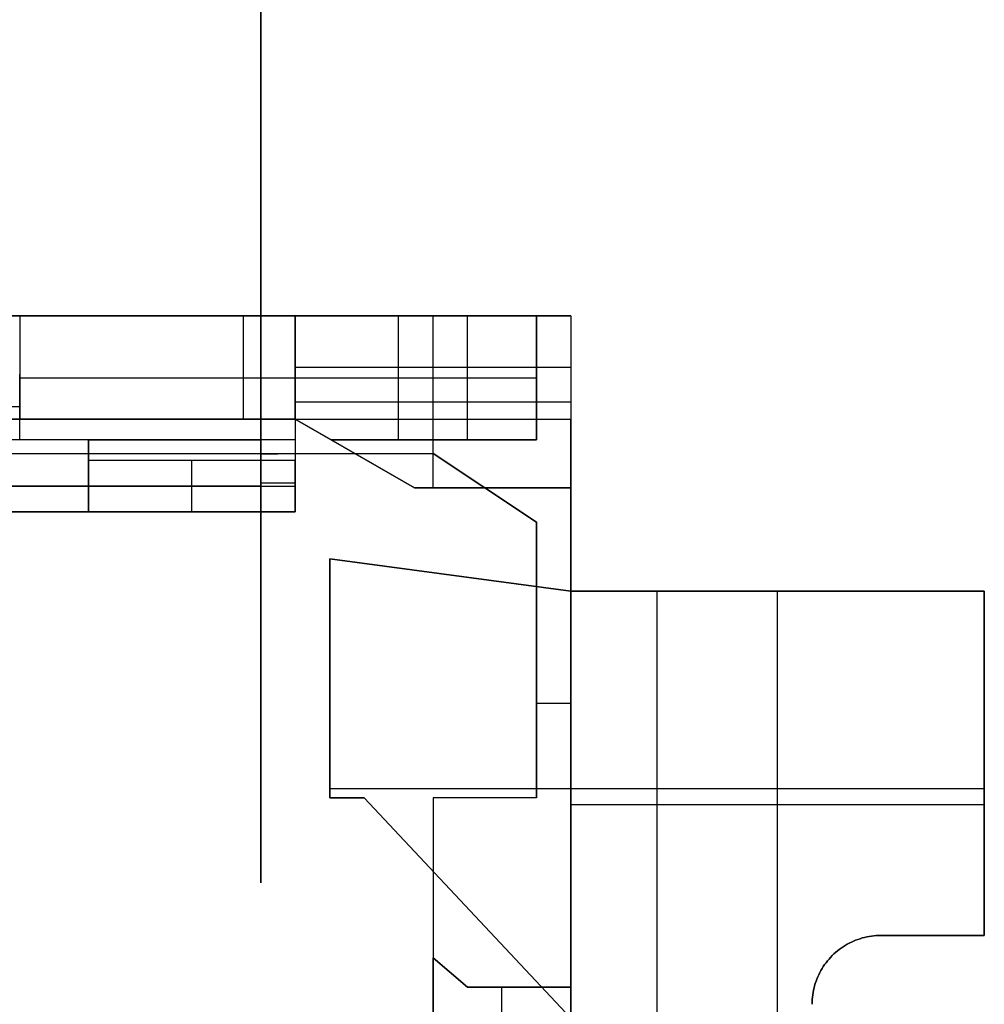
# Model space of a CAD drawing. Header units: millimetres. Extents: x -88 to 88, y -12 to 103.
# Tile 154 of 256: x -27.08 to -25.68, y 5.76 to 7.19. Entities that reach past the tile are written whole.
import ezdxf

# ---------------------------------------------------------------- set-up
doc = ezdxf.new("R2010")
doc.units = ezdxf.units.MM
doc.layers.add('Default', color=7, linetype='Continuous', true_color=0x000000)

msp = doc.modelspace()

# ---------------------------------------------------------------- linework, layer by layer
at = {"layer": 'Default', "color": 254, "true_color": 0xcad1ee}
for points in [[(-26.7342, 7.3766), (-26.7342, 5.9315)], [(-26.7342, 5.9315), (-26.7342, 7.3766)], [(-26.7342, 7.3766), (-26.7342, 5.9315)], [(-26.7342, 6.7552), (-29.3342, 6.7552)], [(-27.4842, 6.7552), (-27.0842, 6.7552)], [(-27.0842, 6.7552), (-27.0842, 6.6052)], [(-27.0842, 6.7552), (-26.4342, 6.7552)], [(-27.0842, 6.7552), (-26.7342, 6.7552)], [(-26.7592, 6.6052), (-26.7592, 6.7552)], [(-26.3342, 6.7552), (-26.7342, 6.7552)], [(-26.7342, 6.7552), (-26.7342, 6.6052)], [(-26.6842, 6.6052), (-26.6842, 6.7552)], [(-26.6842, 6.7552), (-26.2842, 6.7552)], [(-26.2842, 6.7552), (-26.6842, 6.7552)], [(-26.6842, 6.7552), (-26.6842, 6.6052)], [(-26.6842, 6.7552), (-26.2842, 6.7552)], [(-26.5342, 6.5752), (-26.5342, 6.7552)], [(-26.4842, 6.5052), (-26.4842, 6.7552)], [(-26.4342, 6.5752), (-26.4342, 6.7552)], [(-26.3342, 6.5752), (-26.3342, 6.7552)], [(-26.3342, 6.7552), (-26.3342, 6.5752)], [(-26.3342, 6.7552), (-26.3342, 6.5752)], [(-26.2842, 6.7552), (-26.2842, 6.5052)], [(-26.2842, 6.6802), (-26.6842, 6.6802)], [(-27.0842, 6.5752), (-27.0842, 6.6704)], [(-27.0842, 6.6652), (-26.4342, 6.6652)], [(-26.7342, 6.6652), (-26.3342, 6.6652)], [(-27.0842, 6.6228), (-27.4842, 6.6228)], [(-26.6842, 6.6302), (-26.2842, 6.6302)], [(-27.0842, 6.6052), (-27.1842, 6.6052)], [(-27.1842, 6.6052), (-26.6842, 6.6052)], [(-26.6842, 6.6052), (-27.0842, 6.6052)], [(-27.0842, 6.5752), (-27.0842, 6.6052)], [(-26.7342, 6.6052), (-26.6842, 6.6052)], [(-26.7342, 6.6052), (-26.6842, 6.6052)], [(-26.7342, 6.6052), (-26.6842, 6.6052)], [(-26.6322, 6.5752), (-26.6842, 6.6052)], [(-26.6842, 6.6052), (-26.6322, 6.5752)], [(-26.511, 6.5052), (-26.6842, 6.6052)], [(-26.6842, 6.6052), (-26.511, 6.5052)], [(-26.6842, 6.6052), (-26.6842, 6.5552)], [(-26.6842, 6.6052), (-26.2842, 6.6052)], [(-26.4842, 6.5552), (-26.4842, 6.6052)], [(-26.2842, 5.7802), (-26.2842, 6.6052)], [(-26.7342, 6.5752), (-29.3342, 6.5752)], [(-27.0842, 6.5752), (-27.4842, 6.5752)], [(-26.9842, 6.5752), (-27.4842, 6.5752)], [(-26.9842, 6.5752), (-27.0842, 6.5752)], [(-26.9842, 6.4702), (-26.9842, 6.5752)], [(-26.9842, 6.5752), (-26.7342, 6.5752)], [(-26.9842, 6.5752), (-26.9842, 6.4702)], [(-26.6842, 6.5752), (-26.9842, 6.5752)], [(-26.6322, 6.5752), (-26.3342, 6.5752)], [(-26.4342, 6.5752), (-26.6322, 6.5752)], [(-26.511, 6.5052), (-26.6322, 6.5752)], [(-26.3342, 6.5752), (-26.6322, 6.5752)], [(-29.3342, 6.5552), (-26.7342, 6.5552)], [(-29.3342, 6.5552), (-26.7342, 6.5552)], [(-26.7342, 6.5541), (-26.6842, 6.5552)], [(-26.7342, 6.5552), (-26.4842, 6.5552)], [(-26.7342, 6.5552), (-26.4842, 6.5552)], [(-26.7342, 6.5076), (-26.7342, 6.5541)], [(-26.6842, 6.5552), (-26.6842, 6.4702)], [(-26.6842, 6.5552), (-26.4842, 6.5552)], [(-26.4842, 6.5552), (-26.3342, 6.4552)], [(-26.4842, 6.5552), (-26.3342, 6.4552)], [(-26.3342, 6.4552), (-26.4842, 6.5552)], [(-26.9842, 6.5452), (-26.9842, 6.4702)], [(-26.6842, 6.5452), (-26.9842, 6.5452)], [(-26.8342, 6.4702), (-26.8342, 6.5452)], [(-26.6842, 6.4702), (-26.6842, 6.5452)], [(-29.3342, 6.5076), (-26.7342, 6.5076)], [(-26.7342, 6.5076), (-29.3342, 6.5076)], [(-26.9842, 6.5077), (-26.6842, 6.5077)], [(-26.7342, 6.5127), (-26.6842, 6.5127)], [(-26.511, 6.5052), (-26.2842, 6.5052)], [(-26.2842, 6.5052), (-26.511, 6.5052)], [(-26.511, 6.5052), (-26.2842, 6.5052)], [(-26.2842, 6.5052), (-26.2842, 6.3552)], [(-26.2842, 6.5052), (-26.2842, 4.1052)], [(-26.6842, 6.4702), (-29.3842, 6.4702)], [(-29.0842, 6.4702), (-26.9842, 6.4702)], [(-29.0842, 6.4702), (-26.9842, 6.4702)], [(-26.9842, 6.4702), (-26.6842, 6.4702)], [(-26.3342, 6.4552), (-26.3342, 6.0552)], [(-26.3342, 6.4552), (-26.3342, 6.0552)], [(-26.3342, 6.0552), (-26.3342, 6.4552)], [(-26.6342, 6.4022), (-26.6342, 6.0552)], [(-26.6342, 6.0552), (-26.6342, 6.4022)], [(-26.2842, 6.3552), (-26.6342, 6.4022)], [(-26.6342, 6.4022), (-26.2842, 6.3552)], [(-26.2842, 6.3552), (-26.6342, 6.4022)], [(-26.6342, 6.4022), (-26.6342, 6.0552)], [(-26.2842, 6.3552), (-26.2842, 5.7352)], [(-26.2842, 6.3552), (-25.6842, 6.3552)], [(-25.6842, 6.3552), (-26.2842, 6.3552)], [(-26.2842, 6.3552), (-25.6842, 6.3552)], [(-26.1592, 5.7352), (-26.1592, 6.3552)], [(-25.9842, 5.7352), (-25.9842, 6.3552)], [(-25.6842, 5.8552), (-25.6842, 6.3552)], [(-25.6842, 6.3552), (-25.6842, 5.8552)], [(-25.6842, 6.3552), (-25.6842, 5.8552)], [(-26.3342, 6.1927), (-26.2842, 6.1927)], [(-26.6342, 6.0687), (-25.6842, 6.0687)], [(-26.6342, 6.0552), (-26.5842, 6.0552)], [(-26.5842, 6.0552), (-26.6342, 6.0552)], [(-26.6342, 6.0552), (-26.5842, 6.0552)], [(-26.5842, 6.0552), (-26.2842, 5.7352)], [(-26.2842, 5.7352), (-26.5842, 6.0552)], [(-26.2842, 5.7352), (-26.5842, 6.0552)], [(-26.4842, 6.0552), (-26.4842, 5.7552)], [(-26.3342, 6.0552), (-26.4842, 6.0552)], [(-26.4842, 6.0552), (-26.4842, 5.8227)], [(-26.3342, 6.0552), (-26.4842, 6.0552)], [(-26.3342, 6.0552), (-26.4842, 6.0552)], [(-26.2842, 6.0452), (-25.6842, 6.0452)], [(-25.8342, 5.8552), (-25.8376, 5.8551), (-25.841, 5.855), (-25.8444, 5.8547), (-25.8478, 5.8543), (-25.8512, 5.8537), (-25.8545, 5.8531), (-25.8579, 5.8523), (-25.8612, 5.8515), (-25.8644, 5.8505), (-25.8677, 5.8494), (-25.8709, 5.8482), (-25.874, 5.8469), (-25.8771, 5.8455), (-25.8802, 5.844), (-25.8832, 5.8424), (-25.8861, 5.8406), (-25.889, 5.8388), (-25.8918, 5.8369), (-25.8946, 5.8349), (-25.8973, 5.8328), (-25.8999, 5.8306), (-25.9024, 5.8283), (-25.9049, 5.8259), (-25.9073, 5.8234), (-25.9095, 5.8209), (-25.9117, 5.8183), (-25.9139, 5.8156), (-25.9159, 5.8129), (-25.9178, 5.81), (-25.9196, 5.8071), (-25.9213, 5.8042), (-25.923, 5.8012), (-25.9245, 5.7981), (-25.9259, 5.795), (-25.9272, 5.7919), (-25.9284, 5.7887), (-25.9295, 5.7854), (-25.9305, 5.7822), (-25.9313, 5.7789), (-25.9321, 5.7755), (-25.9327, 5.7722), (-25.9332, 5.7688), (-25.9337, 5.7654), (-25.9339, 5.762), (-25.9341, 5.7586), (-25.9342, 5.7552)], [(-25.9342, 5.7552), (-25.9341, 5.7586), (-25.9339, 5.762), (-25.9337, 5.7654), (-25.9332, 5.7688), (-25.9327, 5.7722), (-25.9321, 5.7755), (-25.9313, 5.7789), (-25.9305, 5.7822), (-25.9295, 5.7854), (-25.9284, 5.7887), (-25.9272, 5.7919), (-25.9259, 5.795), (-25.9245, 5.7981), (-25.923, 5.8012), (-25.9213, 5.8042), (-25.9196, 5.8071), (-25.9178, 5.81), (-25.9159, 5.8129), (-25.9139, 5.8156), (-25.9117, 5.8183), (-25.9095, 5.8209), (-25.9073, 5.8234), (-25.9049, 5.8259), (-25.9024, 5.8283), (-25.8999, 5.8306), (-25.8973, 5.8328), (-25.8946, 5.8349), (-25.8918, 5.8369), (-25.889, 5.8388), (-25.8861, 5.8406), (-25.8832, 5.8424), (-25.8802, 5.844), (-25.8771, 5.8455), (-25.874, 5.8469), (-25.8709, 5.8482), (-25.8677, 5.8494), (-25.8644, 5.8505), (-25.8612, 5.8515), (-25.8579, 5.8523), (-25.8545, 5.8531), (-25.8512, 5.8537), (-25.8478, 5.8543), (-25.8444, 5.8547), (-25.841, 5.855), (-25.8376, 5.8551), (-25.8342, 5.8552)], [(-25.8342, 5.8552), (-25.8376, 5.8551), (-25.841, 5.855), (-25.8444, 5.8547), (-25.8478, 5.8543), (-25.8512, 5.8537), (-25.8545, 5.8531), (-25.8579, 5.8523), (-25.8612, 5.8515), (-25.8644, 5.8505), (-25.8677, 5.8494), (-25.8709, 5.8482), (-25.874, 5.8469), (-25.8771, 5.8455), (-25.8802, 5.844), (-25.8832, 5.8424), (-25.8861, 5.8406), (-25.889, 5.8388), (-25.8918, 5.8369), (-25.8946, 5.8349), (-25.8973, 5.8328), (-25.8999, 5.8306), (-25.9024, 5.8283), (-25.9049, 5.8259), (-25.9073, 5.8234), (-25.9095, 5.8209), (-25.9117, 5.8183), (-25.9139, 5.8156), (-25.9159, 5.8129), (-25.9178, 5.81), (-25.9196, 5.8071), (-25.9213, 5.8042), (-25.923, 5.8012), (-25.9245, 5.7981), (-25.9259, 5.795), (-25.9272, 5.7919), (-25.9284, 5.7887), (-25.9295, 5.7854), (-25.9305, 5.7822), (-25.9313, 5.7789), (-25.9321, 5.7755), (-25.9327, 5.7722), (-25.9332, 5.7688), (-25.9337, 5.7654), (-25.9339, 5.762), (-25.9341, 5.7586), (-25.9342, 5.7552)], [(-25.6842, 5.8552), (-25.8342, 5.8552)], [(-25.8342, 5.8552), (-25.6842, 5.8552)], [(-25.6842, 5.8552), (-25.8342, 5.8552)], [(-26.4342, 5.7802), (-26.4842, 5.8227)], [(-26.4842, 5.8227), (-26.4342, 5.7802)], [(-26.4842, 5.8227), (-26.4842, 4.7877)], [(-26.4342, 5.7802), (-26.4842, 5.8227)], [(-26.4842, 4.7877), (-26.4842, 5.8227)], [(-26.2842, 5.7802), (-26.4342, 5.7802)], [(-26.4342, 5.7802), (-26.2842, 5.7802)], [(-26.2842, 5.7802), (-26.4342, 5.7802)], [(-26.3842, 4.8302), (-26.3842, 5.7802)], [(-26.2842, 4.8302), (-26.2842, 5.7802)]]:
    msp.add_lwpolyline(points, dxfattribs=at)
at = {"layer": 'Default', "color": 254, "true_color": 0xcad1ee, "extrusion": (1, 0, 0)}
for points in [[(6.7552, -4.0227), (6.671, -4.03)], [(6.7552, -4.0227), (6.7552, -4.6001)], [(6.7552, -4.2902), (6.7552, -3.75)], [(6.7552, -4.28), (6.7552, -3.9898)], [(6.7552, -3.9898), (6.6052, -3.73)], [(6.6052, -3.73), (6.7552, -3.9898)], [(6.7552, -4.28), (6.7552, -3.9898)], [(6.7552, -4.5001), (6.7552, -4.2902)], [(6.7552, -3.9898), (6.7552, -4.28)], [(6.6052, -3.73), (6.7552, -3.9898)], [(6.6652, -4.5001), (6.6652, -4.2902)], [(6.6541, -4.9654), (6.6541, -2.8748)], [(6.6127, -3.743), (6.6127, -4.28)], [(6.6052, -4.6001), (6.6052, -4.25)], [(6.6052, -4.9), (6.6052, -4.6001)], [(6.5752, -3.83), (6.6052, -3.88)], [(6.6052, -3.88), (6.6052, -4.2902)], [(6.6052, -4.2902), (6.6052, -3.88)], [(6.6052, -4.9), (6.6052, -4.6001)], [(6.6052, -4.28), (6.6052, -4.2902)], [(6.6052, -3.88), (6.6052, -4.28)], [(6.5452, -3.78), (6.6052, -3.88)], [(6.5752, -4.25), (6.5752, -4.0227)], [(6.5752, -4.25), (6.5752, -3.83)], [(6.5752, -3.83), (6.5452, -3.78)], [(6.5452, -3.78), (6.5752, -3.83)], [(6.5752, -3.7461), (6.5752, -3.83)], [(6.5752, -4.2902), (6.5752, -4.6001)], [(6.5752, -4.2902), (6.5752, -4.6001)], [(6.5752, -4.2902), (6.5752, -4.5001)], [(6.5552, -3.55), (6.5552, -3.7335)], [(6.5552, -3.73), (6.5552, -3.55)], [(6.5552, -4.9), (6.5552, -4.28)], [(6.5552, -3.55), (6.5552, -3.73)], [(6.5227, -4.25), (6.5227, -3.78)], [(6.5052, -4.9), (6.5052, -4.28)], [(6.5052, -3.73), (6.5052, -3.55)], [(6.5052, -4.9), (6.5052, -4.28)], [(6.5052, -4.28), (6.5052, -4.9)], [(6.4702, -3.78), (6.4702, -4.25)], [(6.4702, -3.78), (6.4702, -3.73)], [(6.4552, -3.55), (6.4552, -3.73)], [(6.4022, -4.899), (6.4022, -4.9)], [(6.3787, -4.899), (6.3787, -4.9)], [(6.3552, -4.899), (6.3552, -4.75)], [(6.3552, -4.9), (6.3552, -4.899)], [(6.3552, -4.899), (6.3552, -4.75)], [(6.3552, -4.899), (6.3552, -4.75)], [(6.2552, -3.73), (6.2552, -3.55)], [(6.2287, -4.9), (6.2287, -4.899)], [(6.1052, -4.899), (6.1052, -4.75)], [(6.0552, -4.899), (6.0552, -4.9)], [(6.0552, -4.9), (6.0552, -4.899)], [(6.0552, -4.9), (6.0552, -4.899)], [(6.0552, -3.55), (6.0552, -3.73)], [(6.0552, -3.55), (6.0552, -3.73)], [(6.0552, -3.55), (6.0552, -3.73)], [(5.9315, -2.8748), (5.9315, -4.9654)], [(5.8952, -4.9), (5.8952, -4.899)], [(5.8552, -4.899), (5.8552, -4.75)], [(5.8552, -4.75), (5.8552, -4.899)], [(5.8552, -4.75), (5.8552, -4.899)], [(5.8227, -4.25), (5.8227, -3.73)], [(5.8014, -3.73), (5.8014, -4.25)], [(5.7802, -3.73), (5.7802, -4.25)], [(5.7802, -3.73), (5.7802, -4.25)], [(5.7802, -4.25), (5.7802, -3.73)], [(5.7552, -4.899), (5.7552, -4.75)]]:
    msp.add_lwpolyline(points, dxfattribs=at)
at = {"layer": 'Default', "color": 254, "true_color": 0xcad1ee, "extrusion": (1, -3.15804e-13, -1.55932e-13)}
msp.add_lwpolyline([(6.5552, -3.55), (6.562, -3.5501), (6.5688, -3.5505), (6.5756, -3.551), (6.5824, -3.5519), (6.5892, -3.5529), (6.5959, -3.5542), (6.6025, -3.5557), (6.6091, -3.5574), (6.6157, -3.5594), (6.6222, -3.5615), (6.6286, -3.5639), (6.6349, -3.5666), (6.6411, -3.5694), (6.6472, -3.5724), (6.6532, -3.5757), (6.6591, -3.5791), (6.6649, -3.5828), (6.6705, -3.5866), (6.676, -3.5906), (6.6814, -3.5949), (6.6866, -3.5993), (6.6917, -3.6038), (6.6966, -3.6086), (6.7014, -3.6135), (6.7059, -3.6186), (6.7103, -3.6238), (6.7145, -3.6292), (6.7186, -3.6347), (6.7224, -3.6403), (6.7261, -3.6461), (6.7295, -3.652), (6.7328, -3.658), (6.7358, -3.6641), (6.7386, -3.6703), (6.7412, -3.6766), (6.7436, -3.683), (6.7458, -3.6895), (6.7478, -3.696), (6.7495, -3.7026), (6.751, -3.7093), (6.7523, -3.716), (6.7533, -3.7228), (6.7541, -3.7295), (6.7547, -3.7364), (6.7551, -3.7432), (6.7552, -3.75)], dxfattribs=at)
at = {"layer": 'Default', "color": 254, "true_color": 0xcad1ee, "extrusion": (2.0365e-14, 1, 4.18075e-14)}
msp.add_lwpolyline([(26.4342, -4.6001), (26.4308, -4.6001), (26.4274, -4.5999), (26.424, -4.5996), (26.4206, -4.5992), (26.4172, -4.5987), (26.4138, -4.598), (26.4105, -4.5973), (26.4072, -4.5964), (26.4039, -4.5955), (26.4007, -4.5944), (26.3975, -4.5932), (26.3943, -4.5919), (26.3912, -4.5904), (26.3882, -4.5889), (26.3852, -4.5873), (26.3822, -4.5856), (26.3793, -4.5838), (26.3765, -4.5818), (26.3738, -4.5798), (26.3711, -4.5777), (26.3685, -4.5755), (26.3659, -4.5732), (26.3635, -4.5708), (26.3611, -4.5684), (26.3588, -4.5659), (26.3566, -4.5632), (26.3545, -4.5606), (26.3525, -4.5578), (26.3506, -4.555), (26.3487, -4.5521), (26.347, -4.5491), (26.3454, -4.5461), (26.3439, -4.5431), (26.3425, -4.54), (26.3411, -4.5368), (26.34, -4.5336), (26.3389, -4.5304), (26.3379, -4.5271), (26.337, -4.5238), (26.3363, -4.5205), (26.3356, -4.5171), (26.3351, -4.5138), (26.3347, -4.5104), (26.3344, -4.507), (26.3342, -4.5036), (26.3342, -4.5001)], dxfattribs=at)
at = {"layer": 'Default', "color": 254, "true_color": 0xcad1ee, "extrusion": (0, 1, 0)}
for points in [[(26.4342, -4.6001), (26.4308, -4.6001), (26.4274, -4.5999), (26.424, -4.5996), (26.4206, -4.5992), (26.4172, -4.5987), (26.4138, -4.598), (26.4105, -4.5973), (26.4072, -4.5964), (26.4039, -4.5955), (26.4007, -4.5944), (26.3975, -4.5932), (26.3943, -4.5919), (26.3912, -4.5904), (26.3882, -4.5889), (26.3852, -4.5873), (26.3822, -4.5856), (26.3793, -4.5838), (26.3765, -4.5818), (26.3738, -4.5798), (26.3711, -4.5777), (26.3685, -4.5755), (26.3659, -4.5732), (26.3635, -4.5708), (26.3611, -4.5684), (26.3588, -4.5659), (26.3566, -4.5632), (26.3545, -4.5606), (26.3525, -4.5578), (26.3506, -4.555), (26.3487, -4.5521), (26.347, -4.5491), (26.3454, -4.5461), (26.3439, -4.5431), (26.3425, -4.54), (26.3411, -4.5368), (26.34, -4.5336), (26.3389, -4.5304), (26.3379, -4.5271), (26.337, -4.5238), (26.3363, -4.5205), (26.3356, -4.5171), (26.3351, -4.5138), (26.3347, -4.5104), (26.3344, -4.507), (26.3342, -4.5036), (26.3342, -4.5001)], [(26.7342, -3.7335), (26.6842, -3.73)]]:
    msp.add_lwpolyline(points, dxfattribs=at)
at = {"layer": 'Default', "color": 254, "true_color": 0xcad1ee, "extrusion": (1, 9.91615e-12, 2.58565e-11)}
msp.add_lwpolyline([(6.553, -3.737), (6.5575, -3.7386), (6.562, -3.7402), (6.5665, -3.7421), (6.5709, -3.744), (6.5752, -3.7461)], dxfattribs=at)
at = {"layer": 'Default', "color": 254, "true_color": 0xcad1ee, "extrusion": (1.70463e-13, 1, -1.0829e-13)}
msp.add_lwpolyline([(26.3342, -4.5001), (26.3342, -4.5036), (26.3344, -4.507), (26.3347, -4.5104), (26.3351, -4.5138), (26.3356, -4.5171), (26.3363, -4.5205), (26.337, -4.5238), (26.3379, -4.5271), (26.3389, -4.5304), (26.34, -4.5336), (26.3411, -4.5368), (26.3425, -4.54), (26.3439, -4.5431), (26.3454, -4.5461), (26.347, -4.5491), (26.3487, -4.5521), (26.3506, -4.555), (26.3525, -4.5578), (26.3545, -4.5606), (26.3566, -4.5632), (26.3588, -4.5659), (26.3611, -4.5684), (26.3635, -4.5708), (26.3659, -4.5732), (26.3685, -4.5755), (26.3711, -4.5777), (26.3738, -4.5798), (26.3765, -4.5818), (26.3793, -4.5838), (26.3822, -4.5856), (26.3852, -4.5873), (26.3882, -4.5889), (26.3912, -4.5904), (26.3943, -4.5919), (26.3975, -4.5932), (26.4007, -4.5944), (26.4039, -4.5955), (26.4072, -4.5964), (26.4105, -4.5973), (26.4138, -4.598), (26.4172, -4.5987), (26.4206, -4.5992), (26.424, -4.5996), (26.4274, -4.5999), (26.4308, -4.6001), (26.4342, -4.6001)], dxfattribs=at)
at = {"layer": 'Default', "color": 254, "true_color": 0xcad1ee, "extrusion": (1, 2.51369e-13, -1.40806e-12)}
msp.add_lwpolyline([(6.5076, -3.73), (6.5127, -3.7301), (6.5178, -3.7303), (6.5229, -3.7308), (6.528, -3.7314), (6.5331, -3.7322), (6.5381, -3.7331), (6.5431, -3.7343), (6.548, -3.7356), (6.553, -3.737)], dxfattribs=at)

doc.saveas('drawing.dxf')
